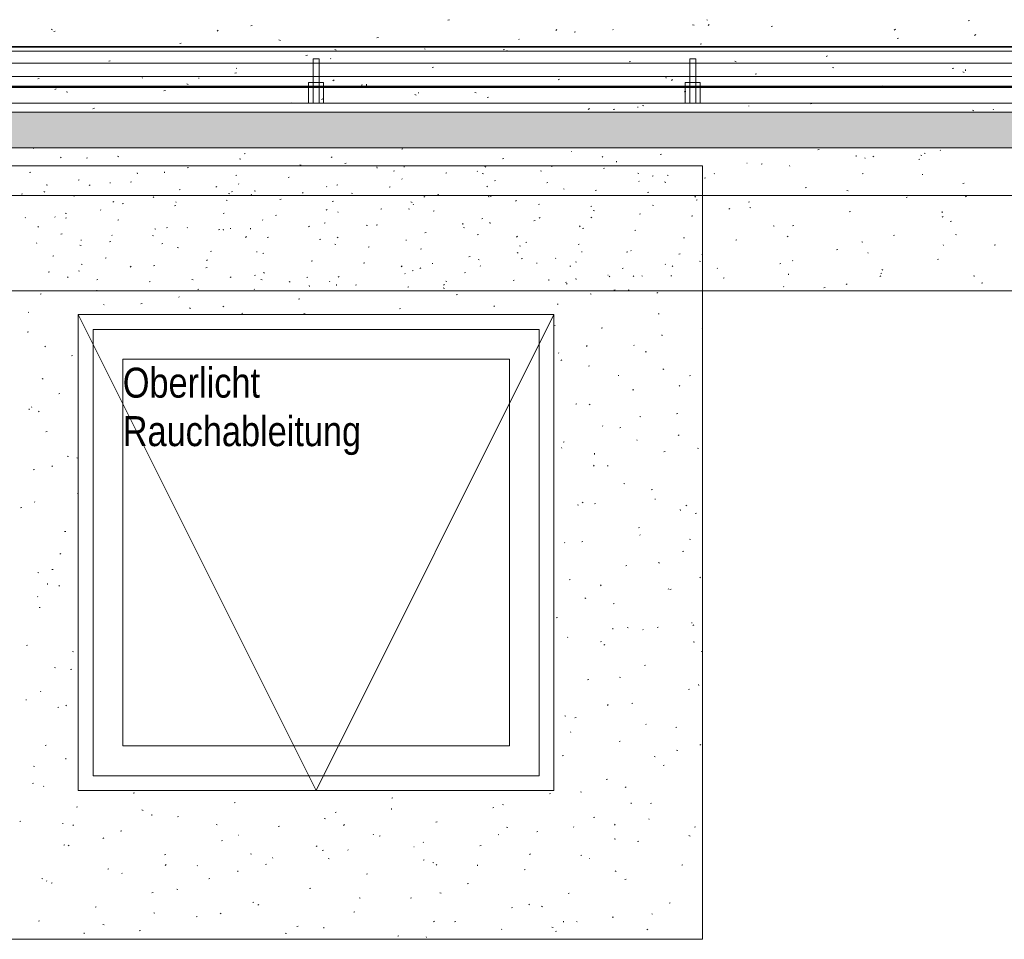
# Model space of a CAD drawing. Extents: x -740 to 300, y 62 to 1112.
# Tile 107 of 187: x -284 to -218, y 711 to 773. Entities that reach past the tile are written whole.
import ezdxf
from ezdxf.lldxf.tags import DXFTag

# ---------------------------------------------------------------- set-up
doc = ezdxf.new("R2010")
doc.units = 0
doc.layers.get('0').update_dxf_attribs({"lineweight": 13})
for name, color, linetype, lineweight, true_color in [('30 -35 Decken- 1 Konstruktion-Träger- Stahlbeton', 7, 'Continuous', 13, 0x33aa00), ('30 -36 Dächer- 1 Konstruktion', 7, 'Continuous', 35, 0x6666cc), ('30 -36 Dächer- 3 Dachbeläge', 7, 'Continuous', 15, 0x9999ff), ('30 -36 Dächer- 3 Dachbeläge Gründach', 9, 'Continuous', 9, 0x808080), ('30 -36 Dächer- 4 Dachbekleidungen', 7, 'Continuous', 9, 0xccccff), ('40 -43 Lüftungsanlagen - Entrauchung', 7, 'Continuous', 9, 0xd7f2ff), ('60- 61 allgemeine Ausstattung- 4 Terrassen', 9, 'Continuous', 9, 0x808080), ('70 -72 Beschriftung- 1 Beschriftung allgemein', 7, 'Continuous', 9, 0xff6633)]:
    doc.layers.add(name, color=color, linetype=linetype, lineweight=lineweight, true_color=true_color)
doc.layers.add('70 -73 Bauteildarst.- 2 verdeckt 0.15', color=7, linetype='grob-A06CPVB9L0', lineweight=15)
doc.styles.get("Standard").update_dxf_attribs({"font": 'ARIALN.TTF'})
tags = doc.linetypes.add('grob-A06CPVB9L0', pattern=[14, 3, -8, 3]).pattern_tags.tags
tags[8:9] = [DXFTag(74, 4), DXFTag(75, 0), DXFTag(340, '0'), DXFTag(46, 0.0), DXFTag(50, 0.0), DXFTag(44, 0.0), DXFTag(45, 0.0)]
tags[6:7] = [DXFTag(74, 4), DXFTag(75, 0), DXFTag(340, '0'), DXFTag(46, 0.0), DXFTag(50, 0.0), DXFTag(44, 0.0), DXFTag(45, 0.0)]
tags[4:5] = [DXFTag(74, 4), DXFTag(75, 0), DXFTag(340, '0'), DXFTag(46, 0.0), DXFTag(50, 0.0), DXFTag(44, 0.0), DXFTag(45, 0.0)]

# ---------------------------------------------------------------- blocks, each defined once
blk = doc.blocks.new('Referenz-A06CPVBEL0')
at = {"layer": '30 -35 Decken- 1 Konstruktion-Träger- Stahlbeton', "color": 0, "linetype": 'grob-A06CPVB9L0', "lineweight": -2, "ltscale": 0.13}
blk.add_line((-298.356, 770.912), (-154.356, 770.912), dxfattribs=at)
at = {"layer": '30 -36 Dächer- 1 Konstruktion', "color": 0, "linetype": 'Continuous', "ltscale": 0.35}
blk.add_line((1.644, 770.912), (-682.362, 770.912), dxfattribs=at)
at = {"layer": '30 -36 Dächer- 1 Konstruktion', "color": 0, "lineweight": 25}
for p, q in [((-682.362, 770.912), (1.644, 770.912)), ((1.644, 770.912), (-682.362, 770.912)), ((1.644, 770.912), (-682.362, 770.912))]:
    blk.add_line(p, q, dxfattribs=at)
at = {"layer": '30 -36 Dächer- 1 Konstruktion', "color": 0, "lineweight": 5}
for p, q in [((-682.362, 770.912), (1.644, 770.912)), ((1.644, 770.912), (-682.362, 770.912)), ((1.644, 770.912), (-682.362, 770.912))]:
    blk.add_line(p, q, dxfattribs=at)
at = {"layer": '30 -36 Dächer- 1 Konstruktion', "color": 0, "lineweight": -2}
for p, q in [((-682.362, 770.912), (1.644, 770.912)), ((1.644, 770.912), (-682.362, 770.912)), ((1.644, 770.912), (-682.362, 770.912))]:
    blk.add_line(p, q, dxfattribs=at)
at = {"layer": '30 -36 Dächer- 1 Konstruktion', "color": 0}
blk.add_line((1.644, 770.912), (-682.362, 770.912), dxfattribs=at)
at = {"layer": '30 -36 Dächer- 3 Dachbeläge', "color": 0, "linetype": 'Continuous', "ltscale": 0.15}
for p, q in [((-6.756, 766.512), (-682.362, 766.512)), ((-682.362, 764.112), (-6.756, 764.112))]:
    blk.add_line(p, q, dxfattribs=at)
at = {"layer": '30 -36 Dächer- 3 Dachbeläge', "color": 0, "lineweight": 9}
for p, q in [((-682.362, 764.112), (-6.756, 764.112)), ((-283.339, 764.071), (-283.365, 764.1)), ((-269.199, 763.721), (-269.123, 763.74)), ((-258.594, 764.025), (-258.518, 764.044)), ((-247.203, 763.878), (-247.168, 763.876)), ((-241.204, 763.679), (-241.128, 763.698)), ((-230.6, 763.982), (-230.523, 764.001)), ((-228.029, 763.546), (-228.036, 763.616)), ((-223.688, 763.629), (-223.615, 763.6)), ((-223.467, 763.755), (-223.392, 763.732)), ((-222.356, 763.934), (-222.382, 763.963)), ((-281.496, 763.504), (-281.553, 763.45)), ((-279.804, 763.418), (-279.728, 763.437)), ((-277.705, 763.553), (-277.632, 763.523)), ((-269.504, 763.372), (-269.428, 763.349)), ((-265.442, 762.978), (-265.369, 762.949)), ((-263.279, 763.523), (-263.336, 763.469)), ((-262.414, 763.072), (-262.338, 763.091)), ((-251.809, 763.375), (-251.733, 763.394)), ((-245.062, 763.542), (-245.119, 763.489)), ((-244.144, 763.154), (-244.151, 763.224)), ((-235.392, 763.099), (-235.357, 763.097)), ((-234.42, 763.03), (-234.343, 763.049)), ((-232.486, 762.895), (-232.512, 762.924)), ((-227.421, 763.414), (-227.447, 763.444)), ((-226.845, 763.562), (-226.902, 763.508)), ((-223.815, 763.333), (-223.738, 763.352)), ((-283.624, 762.465), (-283.548, 762.485)), ((-276.537, 762.906), (-276.513, 762.912)), ((-276.374, 762.369), (-276.382, 762.44)), ((-274.55, 762.436), (-274.558, 762.506)), ((-273.019, 762.769), (-272.943, 762.788)), ((-269.752, 762.257), (-269.676, 762.276)), ((-260.259, 762.761), (-260.267, 762.832)), ((-259.147, 762.56), (-259.071, 762.579)), ((-258.435, 762.828), (-258.443, 762.899)), ((-255.629, 762.423), (-255.553, 762.442)), ((-253.5, 762.529), (-253.526, 762.559)), ((-253.178, 762.404), (-253.105, 762.374)), ((-253.013, 762.857), (-252.94, 762.827)), ((-249.26, 762.565), (-249.184, 762.542)), ((-248.542, 762.863), (-248.466, 762.883)), ((-245.024, 762.726), (-244.948, 762.745)), ((-242.72, 762.412), (-242.645, 762.389)), ((-240.75, 762.282), (-240.677, 762.252)), ((-237.551, 762.376), (-237.577, 762.405)), ((-227.635, 762.38), (-227.558, 762.399)), ((-223.581, 762.32), (-223.546, 762.318)), ((-282.504, 761.631), (-282.431, 761.601)), ((-280.357, 761.954), (-280.281, 761.973)), ((-279.562, 761.643), (-279.626, 761.598)), ((-278.213, 761.779), (-278.199, 761.747)), ((-276.839, 761.816), (-276.763, 761.835)), ((-269.567, 761.701), (-269.554, 761.668)), ((-266.234, 762.12), (-266.158, 762.139)), ((-262.967, 761.608), (-262.891, 761.627)), ((-258.565, 762.01), (-258.591, 762.039)), ((-252.362, 761.911), (-252.286, 761.93)), ((-248.845, 761.774), (-248.768, 761.793)), ((-242.615, 761.856), (-242.642, 761.885)), ((-241.757, 762.214), (-241.681, 762.233)), ((-240.914, 761.829), (-240.841, 761.8)), ((-238.24, 762.077), (-238.163, 762.096)), ((-220.85, 761.731), (-220.773, 761.75)), ((-284.177, 761.001), (-284.101, 761.02)), ((-282.668, 761.178), (-282.595, 761.148)), ((-273.572, 761.304), (-273.496, 761.323)), ((-271.035, 761.528), (-271.092, 761.474)), ((-270.24, 761.056), (-270.167, 761.027)), ((-270.054, 761.167), (-269.978, 761.186)), ((-268.695, 760.971), (-268.721, 761)), ((-268.513, 761.222), (-268.438, 761.199)), ((-265.216, 761.109), (-265.281, 761.063)), ((-263.63, 761.49), (-263.656, 761.52)), ((-261.974, 761.07), (-261.898, 761.047)), ((-259.449, 761.47), (-259.373, 761.49)), ((-256.182, 760.959), (-256.106, 760.978)), ((-252.818, 761.547), (-252.875, 761.494)), ((-247.68, 761.337), (-247.707, 761.366)), ((-245.577, 761.262), (-245.501, 761.281)), ((-242.06, 761.125), (-241.983, 761.144)), ((-231.455, 761.428), (-231.378, 761.447)), ((-228.651, 761.254), (-228.578, 761.225)), ((-280.659, 760.864), (-280.583, 760.883)), ((-277.967, 760.509), (-278.032, 760.464)), ((-277.392, 760.352), (-277.316, 760.371)), ((-275.267, 760.828), (-275.324, 760.775)), ((-273.76, 760.452), (-273.786, 760.481)), ((-270.405, 760.603), (-270.332, 760.574)), ((-266.787, 760.655), (-266.711, 760.674)), ((-263.27, 760.518), (-263.193, 760.537)), ((-257.976, 760.482), (-257.903, 760.452)), ((-257.81, 760.298), (-257.837, 760.327)), ((-257.05, 760.848), (-257.107, 760.794)), ((-252.745, 760.817), (-252.772, 760.846)), ((-252.665, 760.821), (-252.588, 760.84)), ((-250.871, 760.574), (-250.936, 760.529)), ((-249.398, 760.309), (-249.321, 760.328)), ((-238.833, 760.867), (-238.89, 760.813)), ((-238.793, 760.613), (-238.716, 760.632)), ((-235.275, 760.475), (-235.198, 760.495)), ((-224.67, 760.779), (-224.594, 760.798)), ((-220.615, 760.886), (-220.673, 760.833)), ((-281.227, 759.728), (-281.151, 759.705)), ((-278.825, 759.932), (-278.851, 759.961)), ((-273.874, 760.215), (-273.798, 760.234)), ((-270.607, 759.703), (-270.531, 759.722)), ((-263.622, 759.975), (-263.686, 759.93)), ((-262.875, 759.778), (-262.902, 759.807)), ((-260.002, 760.006), (-259.926, 760.025)), ((-258.141, 760.029), (-258.068, 759.999)), ((-256.485, 759.869), (-256.408, 759.888)), ((-245.88, 760.172), (-245.803, 760.191)), ((-245.713, 759.907), (-245.64, 759.877)), ((-242.613, 759.66), (-242.536, 759.679)), ((-241.73, 760.263), (-241.654, 760.24)), ((-236.526, 760.039), (-236.59, 759.994)), ((-235.19, 760.11), (-235.115, 760.087)), ((-228.49, 759.826), (-228.414, 759.845)), ((-222.245, 759.761), (-222.253, 759.832)), ((-283.89, 759.413), (-283.916, 759.442)), ((-281.937, 759.471), (-281.901, 759.468)), ((-281.212, 759.4), (-281.136, 759.419)), ((-277.695, 759.262), (-277.618, 759.281)), ((-267.94, 759.259), (-267.966, 759.288)), ((-267.09, 759.566), (-267.013, 759.585)), ((-263.823, 759.054), (-263.746, 759.073)), ((-254.476, 758.977), (-254.483, 759.047)), ((-253.218, 759.357), (-253.141, 759.376)), ((-252.652, 759.043), (-252.659, 759.114)), ((-249.7, 759.22), (-249.623, 759.239)), ((-249.277, 759.44), (-249.341, 759.395)), ((-245.877, 759.454), (-245.804, 759.425)), ((-239.095, 759.523), (-239.018, 759.542)), ((-238.361, 759.369), (-238.368, 759.439)), ((-222.18, 759.505), (-222.245, 759.46)), ((-221.705, 759.177), (-221.629, 759.196)), ((-283.023, 758.833), (-283.08, 758.78)), ((-281.515, 758.31), (-281.438, 758.329)), ((-275.203, 758.681), (-275.13, 758.652)), ((-274.427, 758.75), (-274.351, 758.769)), ((-273.005, 758.739), (-273.031, 758.768)), ((-270.91, 758.613), (-270.833, 758.632)), ((-270.591, 758.584), (-270.599, 758.655)), ((-270.126, 758.691), (-270.09, 758.689)), ((-268.767, 758.651), (-268.775, 758.722)), ((-264.806, 758.853), (-264.863, 758.799)), ((-260.983, 758.92), (-260.908, 758.897)), ((-260.305, 758.916), (-260.228, 758.935)), ((-257.038, 758.405), (-256.961, 758.424)), ((-254.444, 758.768), (-254.368, 758.745)), ((-253.52, 758.267), (-253.443, 758.286)), ((-246.589, 758.872), (-246.646, 758.818)), ((-246.433, 758.708), (-246.356, 758.727)), ((-242.915, 758.571), (-242.839, 758.59)), ((-233.614, 758.879), (-233.541, 758.85)), ((-232.31, 758.874), (-232.234, 758.893)), ((-221.35, 758.305), (-221.277, 758.275)), ((-283.135, 757.7), (-283.161, 757.729)), ((-280.169, 757.904), (-280.133, 757.902)), ((-278.247, 757.798), (-278.171, 757.817)), ((-278.07, 758.22), (-278.096, 758.249)), ((-275.368, 758.228), (-275.295, 758.199)), ((-274.73, 757.661), (-274.653, 757.68)), ((-269.037, 758.153), (-269.095, 758.099)), ((-267.643, 758.101), (-267.566, 758.12)), ((-264.125, 757.964), (-264.048, 757.983)), ((-263.104, 757.654), (-263.031, 757.624)), ((-262.939, 758.107), (-262.866, 758.077)), ((-258.315, 757.912), (-258.279, 757.91)), ((-250.82, 758.172), (-250.878, 758.119)), ((-250.253, 757.755), (-250.176, 757.774)), ((-246.735, 757.618), (-246.659, 757.637)), ((-239.648, 758.059), (-239.571, 758.078)), ((-236.13, 757.921), (-236.054, 757.94)), ((-232.603, 758.192), (-232.661, 758.138)), ((-227.66, 757.808), (-227.585, 757.785)), ((-225.525, 758.225), (-225.449, 758.244)), ((-280.236, 757.578), (-280.161, 757.555)), ((-273.697, 757.425), (-273.621, 757.402)), ((-271.463, 757.149), (-271.386, 757.168)), ((-268.358, 757.125), (-268.322, 757.123)), ((-267.945, 757.012), (-267.868, 757.031)), ((-260.858, 757.452), (-260.781, 757.471)), ((-257.34, 757.315), (-257.264, 757.334)), ((-250.84, 757.079), (-250.767, 757.05)), ((-250.676, 757.532), (-250.603, 757.502)), ((-246.504, 757.133), (-246.468, 757.131)), ((-243.468, 757.106), (-243.392, 757.125)), ((-243.166, 757.197), (-243.193, 757.227)), ((-239.95, 756.969), (-239.874, 756.988)), ((-238.412, 756.957), (-238.356, 756.935)), ((-229.345, 757.272), (-229.269, 757.291)), ((-227.217, 757.043), (-227.243, 757.073)), ((-222.152, 757.563), (-222.178, 757.592)), ((-218.74, 757.576), (-218.664, 757.595)), ((-282.068, 756.845), (-281.991, 756.865)), ((-280.166, 756.306), (-280.093, 756.277)), ((-278.55, 756.708), (-278.473, 756.727)), ((-271.666, 756.592), (-271.731, 756.547)), ((-264.678, 756.5), (-264.601, 756.519)), ((-261.16, 756.362), (-261.084, 756.381)), ((-256.547, 756.346), (-256.511, 756.344)), ((-254.073, 756.803), (-253.996, 756.822)), ((-253.453, 756.618), (-253.378, 756.595)), ((-250.555, 756.666), (-250.479, 756.685)), ((-249.518, 756.382), (-249.505, 756.349)), ((-248.231, 756.678), (-248.258, 756.707)), ((-246.914, 756.466), (-246.838, 756.443)), ((-240.873, 756.303), (-240.859, 756.27)), ((-238.577, 756.504), (-238.504, 756.475)), ((-233.165, 756.32), (-233.089, 756.339)), ((-232.282, 756.524), (-232.308, 756.553)), ((-222.56, 756.623), (-222.484, 756.642)), ((-282.37, 755.756), (-282.293, 755.775)), ((-280.331, 755.853), (-280.258, 755.824)), ((-276.794, 756.158), (-276.851, 756.104)), ((-275.283, 756.196), (-275.206, 756.215)), ((-271.765, 756.059), (-271.689, 756.078)), ((-267.902, 755.732), (-267.829, 755.702)), ((-258.576, 756.177), (-258.634, 756.124)), ((-258.361, 755.639), (-258.388, 755.668)), ((-257.893, 755.851), (-257.817, 755.87)), ((-257.321, 756.058), (-257.386, 756.012)), ((-254.375, 755.713), (-254.299, 755.732)), ((-253.296, 756.158), (-253.323, 756.188)), ((-247.288, 756.154), (-247.212, 756.173)), ((-243.77, 756.017), (-243.694, 756.036)), ((-240.359, 756.197), (-240.417, 756.143)), ((-237.347, 756.004), (-237.373, 756.034)), ((-232.577, 755.584), (-232.585, 755.655)), ((-226.38, 755.671), (-226.304, 755.69)), ((-226.313, 755.93), (-226.24, 755.9)), ((-281.025, 755.458), (-281.083, 755.405)), ((-279.103, 755.244), (-279.026, 755.263)), ((-275.585, 755.107), (-275.509, 755.126)), ((-272.706, 755.276), (-272.631, 755.253)), ((-270.072, 755.458), (-270.136, 755.413)), ((-268.498, 755.547), (-268.421, 755.566)), ((-268.067, 755.279), (-267.994, 755.249)), ((-266.167, 755.123), (-266.092, 755.1)), ((-264.98, 755.41), (-264.904, 755.429)), ((-263.426, 755.119), (-263.453, 755.149)), ((-262.808, 755.478), (-262.866, 755.424)), ((-255.639, 755.157), (-255.566, 755.127)), ((-251.108, 755.201), (-251.032, 755.22)), ((-248.693, 755.192), (-248.7, 755.262)), ((-247.59, 755.064), (-247.514, 755.083)), ((-247.477, 754.966), (-247.503, 754.995)), ((-246.869, 755.259), (-246.876, 755.329)), ((-244.736, 755.567), (-244.7, 755.564)), ((-244.591, 755.497), (-244.649, 755.443)), ((-242.976, 755.523), (-243.04, 755.478)), ((-242.412, 755.485), (-242.438, 755.514)), ((-240.503, 755.505), (-240.427, 755.524)), ((-236.985, 755.367), (-236.909, 755.386)), ((-228.63, 754.988), (-228.695, 754.943)), ((-226.374, 755.516), (-226.432, 755.463)), ((-220.131, 755.506), (-220.055, 755.483)), ((-219.596, 755.022), (-219.519, 755.041)), ((-86.956, 754.512), (-682.362, 754.512)), ((-282.923, 754.291), (-282.846, 754.311)), ((-279.099, 754.474), (-279.107, 754.545)), ((-272.318, 754.595), (-272.241, 754.614)), ((-268.491, 754.6), (-268.517, 754.629)), ((-264.808, 754.8), (-264.815, 754.87)), ((-262.984, 754.867), (-262.991, 754.937)), ((-261.713, 754.898), (-261.637, 754.917)), ((-258.195, 754.761), (-258.119, 754.78)), ((-255.803, 754.704), (-255.73, 754.674)), ((-255.727, 754.924), (-255.791, 754.879)), ((-245.923, 754.316), (-245.848, 754.293)), ((-244.323, 754.552), (-244.247, 754.571)), ((-243.375, 754.582), (-243.302, 754.553)), ((-241.381, 754.389), (-241.446, 754.344)), ((-232.925, 754.788), (-232.889, 754.785)), ((-230.2, 754.718), (-230.124, 754.737)), ((-276.138, 753.642), (-276.062, 753.661)), ((-273.556, 754.08), (-273.582, 754.11)), ((-265.533, 753.946), (-265.457, 753.965)), ((-254.928, 754.249), (-254.852, 754.268)), ((-283.686, 753.042), (-283.712, 753.071)), ((-278.621, 753.561), (-278.647, 753.59)), ((-272.865, 753.357), (-272.792, 753.327)), ((-270.564, 753.483), (-270.622, 753.429)), ((-269.353, 752.993), (-269.277, 753.012)), ((-258.748, 753.296), (-258.672, 753.316)), ((-252.347, 753.502), (-252.405, 753.448)), ((-248.143, 753.6), (-248.067, 753.619)), ((-265.176, 752.974), (-265.101, 752.951)), ((-241.358, 752.951), (-241.282, 752.97)), ((-283.778, 751.737), (-283.702, 751.756)), ((-248.338, 752.207), (-248.265, 752.178)), ((-245.178, 751.998), (-245.102, 752.017)), ((-238.393, 752.014), (-238.356, 752.003)), ((-241.085, 751.474), (-241.093, 751.545)), ((-238.394, 751.349), (-238.356, 751.358)), ((-282.552, 750.788), (-282.61, 750.734)), ((-248.028, 750.307), (-248.054, 750.336)), ((-246.118, 750.827), (-246.176, 750.773)), ((-242.963, 750.826), (-242.989, 750.856)), ((-242.214, 750.397), (-242.137, 750.416)), ((-280.813, 750.136), (-280.737, 750.155)), ((-247.831, 749.873), (-247.896, 749.828)), ((-246.034, 749.444), (-245.957, 749.463)), ((-241.037, 749.258), (-240.964, 749.228)), ((-282.791, 748.607), (-282.718, 748.577)), ((-244.036, 748.821), (-244.001, 748.819)), ((-239.249, 748.795), (-239.172, 748.814)), ((-243.069, 747.843), (-242.993, 747.862)), ((-239.889, 748.151), (-239.946, 748.097)), ((-281.669, 747.582), (-281.592, 747.601)), ((-283.648, 746.513), (-283.655, 746.583)), ((-283.482, 746.671), (-283.508, 746.7)), ((-282.972, 746.426), (-283.037, 746.381)), ((-246.889, 746.89), (-246.813, 746.909)), ((-246, 746.883), (-245.927, 746.853)), ((-242.586, 746.067), (-242.511, 746.044)), ((-240.104, 746.241), (-240.028, 746.26)), ((-282.524, 745.028), (-282.447, 745.047)), ((-245.094, 745.431), (-245.08, 745.398)), ((-243.924, 745.288), (-243.848, 745.308)), ((-242.759, 744.455), (-242.785, 744.485)), ((-239.936, 744.822), (-240, 744.777)), ((-247.824, 743.936), (-247.85, 743.965)), ((-247.744, 744.336), (-247.668, 744.355)), ((-238.7, 743.933), (-238.627, 743.903)), ((-281.093, 743.382), (-281.017, 743.359)), ((-280.454, 743.282), (-280.381, 743.252)), ((-245.634, 743.512), (-245.641, 743.583)), ((-240.959, 743.687), (-240.883, 743.706)), ((-283.379, 742.474), (-283.303, 742.493)), ((-282.082, 742.742), (-282.139, 742.689)), ((-245.648, 742.781), (-245.705, 742.727)), ((-244.779, 742.734), (-244.703, 742.753)), ((-243.663, 741.558), (-243.59, 741.528)), ((-241.815, 741.133), (-241.738, 741.152)), ((-280.414, 740.872), (-280.356, 740.887)), ((-241.569, 740.51), (-241.533, 740.507)), ((-284.234, 739.92), (-284.158, 739.939)), ((-283.278, 740.3), (-283.305, 740.329)), ((-246.78, 740.12), (-246.704, 740.097)), ((-246.386, 740.305), (-246.45, 740.26)), ((-245.635, 740.18), (-245.558, 740.199)), ((-239.851, 739.728), (-239.858, 739.798)), ((-239.418, 740.106), (-239.476, 740.052)), ((-238.85, 739.531), (-238.773, 739.55)), ((-242.67, 738.579), (-242.593, 738.598)), ((-281.27, 738.318), (-281.193, 738.337)), ((-242.555, 738.084), (-242.581, 738.114)), ((-239.25, 737.818), (-239.174, 737.795)), ((-247.62, 737.565), (-247.646, 737.594)), ((-246.49, 737.626), (-246.414, 737.645)), ((-281.527, 736.858), (-281.591, 736.813)), ((-239.705, 736.977), (-239.629, 736.996)), ((-282.125, 735.764), (-282.048, 735.783)), ((-243.525, 736.025), (-243.449, 736.044)), ((-241.325, 736.233), (-241.252, 736.204)), ((-283.079, 735.582), (-283.006, 735.553)), ((-238.49, 735.254), (-238.555, 735.209)), ((-282.413, 734.766), (-282.421, 734.837)), ((-281.611, 734.697), (-281.669, 734.643)), ((-247.345, 735.072), (-247.269, 735.091)), ((-245.177, 734.736), (-245.235, 734.682)), ((-240.669, 734.48), (-240.656, 734.447)), ((-240.56, 734.423), (-240.484, 734.442)), ((-283.075, 733.928), (-283.101, 733.958)), ((-246.288, 733.858), (-246.215, 733.829)), ((-282.98, 733.21), (-282.904, 733.229)), ((-244.38, 733.471), (-244.304, 733.49)), ((-248.2, 732.518), (-248.124, 732.537)), ((-244.399, 731.766), (-244.407, 731.837)), ((-243.443, 731.872), (-243.368, 731.849)), ((-241.416, 731.869), (-241.339, 731.888)), ((-239.101, 732.198), (-239.066, 732.196)), ((-238.948, 732.06), (-239.005, 732.007)), ((-247.416, 731.194), (-247.442, 731.223)), ((-242.351, 731.713), (-242.378, 731.743)), ((-283.835, 730.656), (-283.759, 730.675)), ((-245.236, 730.917), (-245.159, 730.936)), ((-244.94, 730.738), (-245.005, 730.693)), ((-238.987, 730.909), (-238.914, 730.879)), ((-280.741, 730.257), (-280.668, 730.228)), ((-238.451, 730.268), (-238.374, 730.287)), ((-281.949, 729.187), (-281.874, 729.164)), ((-242.271, 729.315), (-242.194, 729.334)), ((-280.871, 729.054), (-280.794, 729.073)), ((-243.95, 728.534), (-243.877, 728.504)), ((-246.091, 728.363), (-246.015, 728.382)), ((-238.616, 727.981), (-238.624, 728.052)), ((-282.871, 727.557), (-282.897, 727.587)), ((-239.306, 727.713), (-239.23, 727.733)), ((-283.878, 727.003), (-283.842, 727.001)), ((-281.726, 726.5), (-281.649, 726.519)), ((-281.141, 726.652), (-281.198, 726.598)), ((-244.707, 726.69), (-244.764, 726.637)), ((-243.126, 726.761), (-243.05, 726.78)), ((-247.636, 725.925), (-247.561, 725.902)), ((-246.946, 725.809), (-246.87, 725.828)), ((-242.147, 725.342), (-242.174, 725.372)), ((-240.161, 725.159), (-240.085, 725.178)), ((-247.212, 724.823), (-247.239, 724.852)), ((-282.581, 723.946), (-282.505, 723.965)), ((-243.981, 724.207), (-243.905, 724.226)), ((-238.477, 724.015), (-238.535, 723.961)), ((-247.801, 723.255), (-247.725, 723.274)), ((-241.613, 723.209), (-241.54, 723.179)), ((-240.106, 723.623), (-240.031, 723.6)), ((-283.367, 722.558), (-283.294, 722.528)), ((-281.179, 723.02), (-281.186, 723.09)), ((-241.017, 722.605), (-240.94, 722.624)), ((-283.436, 721.392), (-283.36, 721.411)), ((-282.667, 721.186), (-282.693, 721.216)), ((-244.837, 721.653), (-244.76, 721.672)), ((-276.651, 720.743), (-276.575, 720.762)), ((-248.657, 720.7), (-248.58, 720.72)), ((-246.576, 720.834), (-246.503, 720.804)), ((-243.495, 721.171), (-243.56, 721.126)), ((-269.867, 720.094), (-269.79, 720.113)), ((-259.262, 720.397), (-259.185, 720.416)), ((-251.829, 719.978), (-251.754, 719.955)), ((-243.165, 720.02), (-243.172, 720.09)), ((-241.872, 720.051), (-241.795, 720.07)), ((-280.472, 719.791), (-280.395, 719.81)), ((-276.066, 719.608), (-275.993, 719.579)), ((-275.395, 719.235), (-275.403, 719.306)), ((-263.082, 719.445), (-263.005, 719.464)), ((-259.28, 719.628), (-259.288, 719.698)), ((-252.477, 719.748), (-252.4, 719.767)), ((-284.292, 718.838), (-284.215, 718.857)), ((-281.41, 718.691), (-281.375, 718.689)), ((-280.67, 718.606), (-280.728, 718.552)), ((-273.687, 719.141), (-273.61, 719.16)), ((-271.083, 718.636), (-271.007, 718.613)), ((-263.802, 719.033), (-263.729, 719.004)), ((-262.453, 718.625), (-262.511, 718.572)), ((-256.297, 718.796), (-256.22, 718.815)), ((-245.692, 719.099), (-245.616, 719.118)), ((-244.236, 718.645), (-244.294, 718.591)), ((-241.944, 718.971), (-241.97, 719.001)), ((-277.507, 718.189), (-277.43, 718.208)), ((-269.599, 717.912), (-269.564, 717.91)), ((-266.902, 718.492), (-266.825, 718.511)), ((-260.515, 717.975), (-260.501, 717.943)), ((-252.073, 717.932), (-252.1, 717.962)), ((-251.539, 718.459), (-251.466, 718.429)), ((-249.512, 718.146), (-249.436, 718.165)), ((-247.009, 718.452), (-247.035, 718.481)), ((-239.275, 717.884), (-239.202, 717.855)), ((-238.907, 718.45), (-238.831, 718.469)), ((-281.327, 717.237), (-281.25, 717.256)), ((-281.029, 717.233), (-280.956, 717.204)), ((-278.636, 717.724), (-278.7, 717.678)), ((-270.722, 717.54), (-270.645, 717.559)), ((-260.117, 717.843), (-260.041, 717.862)), ((-257.138, 717.413), (-257.165, 717.442)), ((-244.299, 717.676), (-244.224, 717.653)), ((-242.727, 717.497), (-242.651, 717.516)), ((-274.542, 716.587), (-274.466, 716.606)), ((-268.765, 716.658), (-268.692, 716.629)), ((-264.29, 717.189), (-264.355, 717.144)), ((-263.937, 716.891), (-263.861, 716.91)), ((-262.203, 716.893), (-262.23, 716.923)), ((-257.788, 717.133), (-257.753, 717.131)), ((-253.332, 717.194), (-253.256, 717.213)), ((-249.945, 716.654), (-250.01, 716.609)), ((-246.547, 716.545), (-246.471, 716.564)), ((-274.441, 715.931), (-274.499, 715.877)), ((-267.757, 715.938), (-267.681, 715.957)), ((-267.268, 716.374), (-267.295, 716.403)), ((-263.553, 716.334), (-263.477, 716.311)), ((-257.152, 716.242), (-257.076, 716.261)), ((-256.502, 716.084), (-256.429, 716.054)), ((-256.224, 715.95), (-256.281, 715.896)), ((-253.497, 715.843), (-253.504, 715.913)), ((-245.977, 716.354), (-245.942, 716.351)), ((-239.762, 715.896), (-239.686, 715.915)), ((-278.362, 715.635), (-278.286, 715.654)), ((-277.398, 715.335), (-277.424, 715.364)), ((-272.333, 715.854), (-272.36, 715.884)), ((-269.612, 715.451), (-269.62, 715.521)), ((-260.972, 715.289), (-260.896, 715.308)), ((-250.367, 715.592), (-250.291, 715.611)), ((-244.238, 715.509), (-244.165, 715.48)), ((-282.806, 714.991), (-282.73, 714.968)), ((-282.463, 714.815), (-282.489, 714.845)), ((-282.182, 714.682), (-282.106, 714.702)), ((-271.577, 714.986), (-271.501, 715.005)), ((-254.187, 714.64), (-254.111, 714.659)), ((-243.582, 714.943), (-243.506, 714.962)), ((-275.397, 714.033), (-275.321, 714.052)), ((-273.728, 714.283), (-273.655, 714.254)), ((-264.792, 714.337), (-264.716, 714.356)), ((-256.023, 714.032), (-255.947, 714.009)), ((-247.402, 713.991), (-247.326, 714.01)), ((-268.612, 713.384), (-268.536, 713.403)), ((-268.212, 713.255), (-268.269, 713.202)), ((-261.465, 713.709), (-261.392, 713.679)), ((-258.007, 713.687), (-257.931, 713.707)), ((-249.995, 713.275), (-250.052, 713.221)), ((-240.618, 713.342), (-240.541, 713.361)), ((-279.217, 713.081), (-279.141, 713.1)), ((-275.276, 712.689), (-275.201, 712.666)), ((-270.741, 712.673), (-270.805, 712.628)), ((-261.827, 712.735), (-261.751, 712.754)), ((-251.223, 713.038), (-251.146, 713.057)), ((-249.201, 713.134), (-249.128, 713.105)), ((-241.74, 712.6), (-241.766, 712.63)), ((-283.037, 712.128), (-282.961, 712.147)), ((-272.432, 712.432), (-272.356, 712.451)), ((-256.395, 712.138), (-256.46, 712.093)), ((-255.043, 712.086), (-254.966, 712.105)), ((-247.714, 712.058), (-247.721, 712.129)), ((-246.805, 712.081), (-246.831, 712.11)), ((-244.438, 712.389), (-244.361, 712.408)), ((-279.944, 711.274), (-279.951, 711.344)), ((-278.691, 711.908), (-278.618, 711.879)), ((-276.252, 711.479), (-276.176, 711.498)), ((-266.428, 711.334), (-266.355, 711.304)), ((-265.648, 711.783), (-265.571, 711.802)), ((-263.829, 711.666), (-263.836, 711.736)), ((-251.87, 711.561), (-251.896, 711.591)), ((-248.493, 711.729), (-248.417, 711.706)), ((-248.258, 711.437), (-248.181, 711.456)), ((-242.05, 711.603), (-242.114, 711.558)), ((-258.863, 711.133), (-258.786, 711.152)), ((-256.935, 711.042), (-256.961, 711.071))]:
    blk.add_line(p, q, dxfattribs=at)
at = {"layer": '30 -36 Dächer- 3 Dachbeläge', "color": 0, "linetype": 'Continuous', "lineweight": 9, "ltscale": 0.13}
for p, q in [((-238.356, 762.912), (-290.356, 762.912)), ((-238.356, 710.912), (-238.356, 762.912)), ((-280.356, 720.912), (-280.356, 752.912)), ((-280.356, 752.912), (-248.356, 752.912)), ((-248.356, 752.912), (-248.356, 720.912)), ((-248.356, 720.912), (-280.356, 720.912)), ((-290.356, 710.912), (-238.356, 710.912))]:
    blk.add_line(p, q, dxfattribs=at)
at = {"layer": '30 -36 Dächer- 3 Dachbeläge', "color": 0, "lineweight": 0}
for points in [[(-6.756, 764.112), (-682.362, 765.461), (-682.362, 766.512)], [(-6.756, 764.112), (-682.362, 766.512), (-6.756, 766.512)], [(-682.362, 765.461), (-6.756, 764.112), (-682.362, 764.112)]]:
    blk.add_solid(points, dxfattribs=at)
at = {"layer": '30 -36 Dächer- 3 Dachbeläge Gründach', "color": 0, "linetype": 'Continuous', "ltscale": 0.13}
blk.add_line((-16.156, 760.912), (-682.362, 760.912), dxfattribs=at)
at = {"layer": '30 -36 Dächer- 4 Dachbekleidungen', "color": 0, "linetype": 'Continuous', "ltscale": 0.13}
for p, q in [((-682.362, 770.612), (-6.756, 770.612)), ((-6.756, 769.812), (-682.362, 769.812)), ((-264.156, 770.112), (-264.556, 770.112)), ((-264.556, 770.112), (-264.556, 768.512)), ((-264.156, 768.512), (-264.156, 770.112)), ((-238.823, 770.112), (-239.223, 770.112)), ((-239.223, 770.112), (-239.223, 768.512)), ((-238.823, 768.512), (-238.823, 770.112)), ((-682.362, 768.912), (-6.756, 768.912)), ((-264.556, 768.512), (-264.856, 768.512)), ((-264.856, 768.512), (-264.856, 767.112)), ((-264.556, 767.112), (-264.556, 768.512)), ((-264.556, 768.512), (-264.156, 768.512)), ((-264.156, 768.512), (-264.156, 767.112)), ((-264.156, 768.512), (-263.856, 768.512)), ((-263.856, 768.512), (-263.856, 767.112)), ((-239.223, 768.512), (-239.523, 768.512)), ((-239.523, 768.512), (-239.523, 767.112)), ((-239.223, 767.112), (-239.223, 768.512)), ((-239.223, 768.512), (-238.823, 768.512)), ((-238.823, 768.512), (-238.823, 767.112)), ((-238.823, 768.512), (-238.523, 768.512)), ((-238.523, 768.512), (-238.523, 767.112)), ((-6.756, 767.112), (-682.362, 767.112)), ((-264.856, 767.112), (-264.556, 767.112)), ((-264.156, 767.112), (-264.556, 767.112)), ((-263.856, 767.112), (-264.156, 767.112)), ((-239.523, 767.112), (-239.223, 767.112)), ((-238.823, 767.112), (-239.223, 767.112)), ((-238.523, 767.112), (-238.823, 767.112))]:
    blk.add_line(p, q, dxfattribs=at)
at = {"layer": '40 -43 Lüftungsanlagen - Entrauchung', "color": 0}
for p, q in [((-280.356, 752.912), (-248.356, 752.912)), ((-280.356, 720.912), (-280.356, 752.912)), ((-280.356, 752.912), (-264.356, 720.912)), ((-264.356, 720.912), (-248.356, 752.912)), ((-248.356, 752.912), (-248.356, 720.912)), ((-248.356, 720.912), (-280.356, 720.912))]:
    blk.add_line(p, q, dxfattribs=at)
at = {"layer": '40 -43 Lüftungsanlagen - Entrauchung', "color": 0, "linetype": 'Continuous', "ltscale": 0.13}
for p, q in [((-277.356, 749.912), (-251.356, 749.912)), ((-277.356, 723.912), (-277.356, 749.912)), ((-251.356, 749.912), (-251.356, 723.912)), ((-251.356, 723.912), (-277.356, 723.912))]:
    blk.add_line(p, q, dxfattribs=at)
at = {"layer": '60- 61 allgemeine Ausstattung- 4 Terrassen', "color": 0}
for p, q in [((-268.743, 772.327), (-268.648, 772.35)), ((-255.487, 772.706), (-255.391, 772.73)), ((-239.029, 772.398), (-238.935, 772.369)), ((-238.035, 772.698), (-238.068, 772.734)), ((-237.912, 772.402), (-237.993, 772.346)), ((-233.75, 772.273), (-233.654, 772.297)), ((-220.494, 772.653), (-220.398, 772.676)), ((-282.18, 772.101), (-282.089, 772.064)), ((-281.999, 771.947), (-281.904, 771.971)), ((-270.938, 772.041), (-271.01, 771.974)), ((-260.262, 771.515), (-260.167, 771.539)), ((-248.166, 772.066), (-248.238, 771.999)), ((-247.006, 771.894), (-246.91, 771.918)), ((-244.366, 772.048), (-244.399, 772.085)), ((-225.395, 772.09), (-225.467, 772.023)), ((-219.98, 771.734), (-220.061, 771.678)), ((-273.518, 771.136), (-273.423, 771.16)), ((-266.851, 771.383), (-266.759, 771.346)), ((-250.698, 771.399), (-250.73, 771.436)), ((-238.525, 771.083), (-238.429, 771.107)), ((-225.269, 771.462), (-225.173, 771.486)), ((-265.037, 770.325), (-264.942, 770.348)), ((-263.095, 770.72), (-263.001, 770.691)), ((-257.029, 770.75), (-257.062, 770.786)), ((-251.781, 770.704), (-251.685, 770.728)), ((-251.521, 770.664), (-251.43, 770.627)), ((-230.044, 770.271), (-229.948, 770.295)), ((-278.293, 769.945), (-278.198, 769.969)), ((-263.36, 770.1), (-263.393, 770.137)), ((-243.3, 769.892), (-243.204, 769.916)), ((-236.192, 769.946), (-236.1, 769.909)), ((-269.812, 769.134), (-269.717, 769.158)), ((-269.691, 769.451), (-269.724, 769.487)), ((-256.556, 769.513), (-256.461, 769.537)), ((-240.814, 768.809), (-240.823, 768.898)), ((-234.819, 769.081), (-234.723, 769.105)), ((-229.617, 769.52), (-229.522, 769.491)), ((-221.563, 769.46), (-221.467, 769.484)), ((-220.862, 769.228), (-220.771, 769.191)), ((-220.67, 769.3), (-220.679, 769.388)), ((-283.068, 768.755), (-282.973, 768.779)), ((-276.022, 768.802), (-276.055, 768.838)), ((-273.054, 768.414), (-272.963, 768.377)), ((-272.262, 768.797), (-272.218, 768.794)), ((-263.151, 768.697), (-263.223, 768.63)), ((-261.331, 768.323), (-261.236, 768.346)), ((-260.958, 768.319), (-260.967, 768.407)), ((-248.075, 768.702), (-247.979, 768.726)), ((-240.38, 768.721), (-240.452, 768.654)), ((-226.338, 768.269), (-226.242, 768.293)), ((-282.353, 768.152), (-282.386, 768.189)), ((-281.838, 768.094), (-281.919, 768.037)), ((-281.102, 767.829), (-281.111, 767.917)), ((-274.587, 767.943), (-274.492, 767.967)), ((-257.725, 767.695), (-257.634, 767.659)), ((-257.498, 767.823), (-257.454, 767.82)), ((-253.683, 767.842), (-253.589, 767.813)), ((-239.594, 767.89), (-239.498, 767.914)), ((-266.106, 767.132), (-266.011, 767.156)), ((-263.906, 767.425), (-263.987, 767.369)), ((-252.85, 767.511), (-252.755, 767.535)), ((-242.395, 766.977), (-242.304, 766.94)), ((-235.256, 766.955), (-235.24, 766.914)), ((-231.113, 767.079), (-231.017, 767.103)), ((-279.362, 766.753), (-279.267, 766.777)), ((-245.975, 766.757), (-246.055, 766.7)), ((-244.369, 766.7), (-244.273, 766.724)), ((-242.734, 766.849), (-242.69, 766.846)), ((-220.204, 766.642), (-220.11, 766.614)), ((-218.787, 766.682), (-218.82, 766.719))]:
    blk.add_line(p, q, dxfattribs=at)
at = {"layer": '60- 61 allgemeine Ausstattung- 4 Terrassen', "color": 0, "linetype": 'grob-A06CPVB9L0', "lineweight": 50, "ltscale": 0.5}
blk.add_line((-10.296, 768.212), (-682.362, 768.212), dxfattribs=at)
at = {"layer": '70 -73 Bauteildarst.- 2 verdeckt 0.15', "color": 0, "linetype": 'grob-A06CPVB9L0', "ltscale": 0.15}
for p, q in [((-279.356, 751.912), (-249.356, 751.912)), ((-279.356, 721.912), (-279.356, 751.912)), ((-249.356, 751.912), (-249.356, 721.912)), ((-249.356, 721.912), (-279.356, 721.912))]:
    blk.add_line(p, q, dxfattribs=at)
at = {"layer": '70 -72 Beschriftung- 1 Beschriftung allgemein', "color": 0, "linetype": 'Continuous', "ltscale": 0.13, "char_height": 2.01377, "attachment_point": 1, "rotation": 359.99467}
for s, insert in [('{\\fArial Narrow;Oberlicht}', (-277.356, 749.34)), ('{\\fArial Narrow;Rauchableitung}', (-277.357, 746.081))]:
    blk.add_mtext(s, dxfattribs=dict(at, insert=insert))

msp = doc.modelspace()

# ---------------------------------------------------------------- block references
at = {"color": 8, "lineweight": 13, "ltscale": 0.13, "true_color": 0x808080}
msp.add_blockref('Referenz-A06CPVBEL0', (0, 0), dxfattribs=at)

doc.saveas('drawing.dxf')
